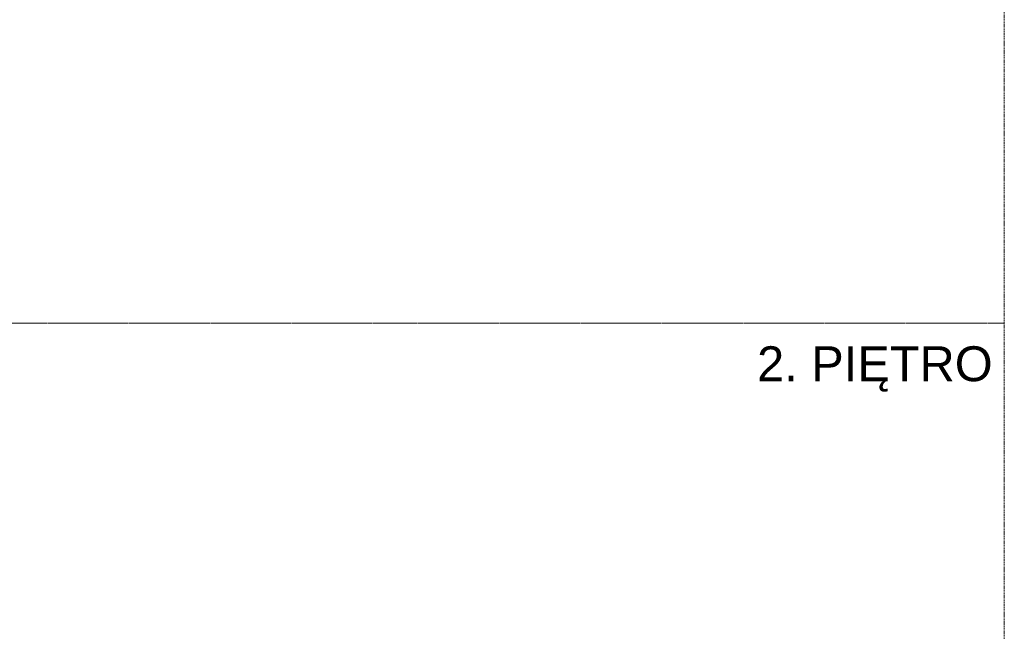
# Model space of a CAD drawing. Header units: millimetres. Extents: x 167773 to 185035, y -114105 to -66770.
# Tile 17 of 114: x 177354 to 182773, y -105801 to -102435. Entities that reach past the tile are written whole.
import ezdxf

# ---------------------------------------------------------------- set-up
doc = ezdxf.new("R2010")
doc.units = ezdxf.units.MM
doc.linetypes.add('HIDDEN', pattern=[9.525, 6.35, -3.175])
doc.layers.add('a-op_text', color=7, linetype='Continuous', lineweight=9)
doc.layers.add('x-revclouds', color=190, linetype='HIDDEN', lineweight=9, plot=False)
doc.styles.add('PPAB_100', font='arial.ttf', dxfattribs={"height": 18})

msp = doc.modelspace()

# ---------------------------------------------------------------- linework, layer by layer
at = {"layer": 'x-revclouds'}
for points in [[(182773.4, -104104.9), (167773.4, -104104.9), (167773.4, -99104.9), (182773.4, -99104.9)], [(182773.4, -104104.9), (167773.4, -104104.9), (167773.4, -99104.9), (182773.4, -99104.9)], [(182773.4, -109104.9), (167773.4, -109104.9), (167773.4, -104104.9), (182773.4, -104104.9)], [(182773.4, -109104.9), (167773.4, -109104.9), (167773.4, -104104.9), (182773.4, -104104.9)]]:
    msp.add_lwpolyline(points, close=True, dxfattribs=at)

# ---------------------------------------------------------------- texts
at = {"layer": 'a-op_text', "style": 'PPAB_100'}
msp.add_text('2. PIĘTRO', height=192, dxfattribs=at).set_placement((181412.8, -104424.2))

doc.saveas('drawing.dxf')
